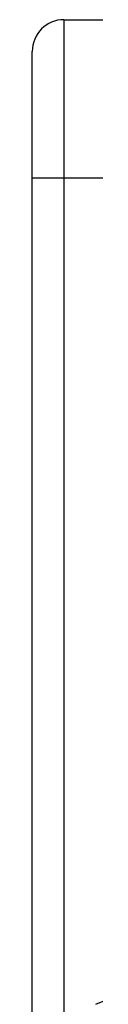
# Model space of a CAD drawing. Header units: millimetres. Extents: x 12 to 2508, y 25 to 1770.
# Tile 17 of 54: x 1836.62 to 1838.62, y 424.78 to 455.83. Entities that reach past the tile are written whole.
import ezdxf

# ---------------------------------------------------------------- set-up
doc = ezdxf.new("R2010")
doc.units = ezdxf.units.MM
for name, color, linetype in [('COVER_J_ABL44', 7, 'Continuous'), ('COVER_J_PBL46', 7, 'Continuous'), ('오른쪽_7_VBL10', 7, 'Continuous')]:
    doc.layers.add(name, color=color, linetype=linetype)

# ---------------------------------------------------------------- blocks, each defined once
blk = doc.blocks.new('COVER_J_PBL46', base_point=(735.789, 878.828))
at = {"layer": 'COVER_J_PBL46', "color": 7}
for p, q in [((703.189, 919.828), (769.389, 919.828)), ((702.189, 848.328), (702.189, 918.828))]:
    blk.add_line(p, q, dxfattribs=at)
at = {"layer": 'COVER_J_PBL46', "color": 2}
for p, q in [((703.189, 919.828), (703.189, 847.328)), ((769.389, 914.828), (702.189, 914.828))]:
    blk.add_line(p, q, dxfattribs=at)
at = {"layer": 'COVER_J_PBL46', "color": 7}
blk.add_arc((703.189, 918.828), 1, 90, 180, dxfattribs=at)
at = {"layer": 'COVER_J_PBL46', "color": 2}
blk.add_arc((651.66, 1013.322), 135.162, 292.86982, 294.99324, dxfattribs=at)
blk = doc.blocks.new('COVER_J_ABL44', base_point=(724.389, 878.828))
at = {"layer": 'COVER_J_PBL46'}
blk.add_blockref('COVER_J_PBL46', (735.789, 878.828), dxfattribs=at)
blk = doc.blocks.new('오른쪽_7_VBL10', base_point=(790.039, 1272.328))
at = {"layer": 'COVER_J_ABL44'}
blk.add_blockref('COVER_J_ABL44', (724.389, 878.828), dxfattribs=at)

msp = doc.modelspace()

# ---------------------------------------------------------------- block references
at = {"layer": '오른쪽_7_VBL10'}
msp.add_blockref('오른쪽_7_VBL10', (1924.471, 808.327), dxfattribs=at)

doc.saveas('drawing.dxf')
